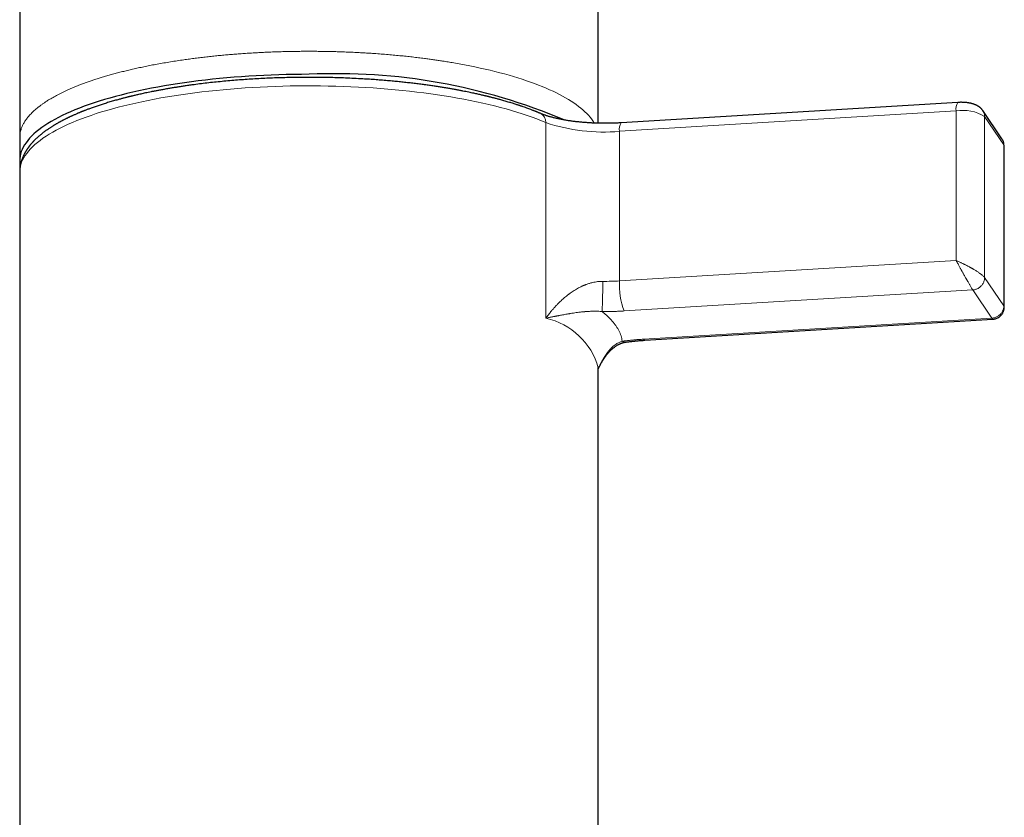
# Model space of a CAD drawing. Header units: millimetres. Extents: x 8 to 590, y 12 to 635.
# Tile 147 of 149: x 296 to 337, y 540 to 573. Entities that reach past the tile are written whole.
import ezdxf

# ---------------------------------------------------------------- set-up
doc = ezdxf.new("R2010")
doc.units = ezdxf.units.MM

msp = doc.modelspace()

# ---------------------------------------------------------------- linework, layer by layer
at = {"color": 252, "linetype": 'Continuous', "lineweight": 0}
for p, q in [((321.023, 568.081), (334.99, 568.927)), ((334.99, 568.927), (334.99, 562.723)), ((336.169, 568.694), (336.169, 562.013)), ((336.169, 568.694), (336.965, 567.524)), ((317.97, 560.331), (317.97, 568.444)), ((321.023, 568.081), (321.023, 561.877)), ((336.965, 560.843), (336.965, 567.524)), ((334.99, 562.723), (321.023, 561.877)), ((336.169, 562.013), (336.965, 560.843)), ((335.679, 561.506), (321.222, 560.63)), ((336.475, 560.336), (335.679, 561.506)), ((322.018, 559.46), (336.475, 560.336))]:
    msp.add_line(p, q, dxfattribs=at)
at = {"color": 7, "linetype": 'Continuous', "lineweight": 30}
for p, q in [((335.06, 569.28), (321.092, 568.434)), ((336.889, 567.776), (336.093, 568.945)), ((296.147, 567.819), (296.147, 566.865)), ((336.985, 560.794), (336.985, 567.465)), ((296.147, 566.863), (296.147, 566.389)), ((296.147, 566.387), (296.147, 535.368)), ((296.147, 566.387), (296.147, 566.386)), ((322.078, 559.417), (336.512, 560.291)), ((320.147, 535.368), (320.147, 558.275)), ((320.147, 558.273), (320.147, 558.275))]:
    msp.add_line(p, q, dxfattribs=at)
at = {"color": 252, "linetype": 'Continuous', "lineweight": 0, "flags": 128}
for points in [[(319.975, 568.423), (319.965, 568.441), (319.916, 568.518), (319.863, 568.594), (319.803, 568.67), (319.738, 568.746), (319.668, 568.821), (319.592, 568.896), (319.51, 568.97), (319.423, 569.044), (319.331, 569.117), (319.234, 569.189), (319.131, 569.261), (319.023, 569.332), (318.91, 569.403), (318.791, 569.472), (318.668, 569.541), (318.539, 569.609), (318.406, 569.677), (318.268, 569.743), (318.125, 569.808), (317.977, 569.873), (317.824, 569.936), (317.667, 569.999), (317.506, 570.06), (317.34, 570.121), (317.169, 570.18), (316.994, 570.238), (316.815, 570.295), (316.632, 570.351), (316.445, 570.406), (316.254, 570.459), (316.059, 570.511), (315.86, 570.562), (315.658, 570.612), (315.452, 570.66), (315.243, 570.707), (315.03, 570.752), (314.814, 570.796), (314.595, 570.839), (314.372, 570.88), (314.147, 570.92)], [(317.97, 568.444), (317.786, 568.52), (317.595, 568.595), (317.398, 568.668), (317.194, 568.74), (316.984, 568.81), (316.768, 568.878), (316.546, 568.945), (316.318, 569.01), (316.084, 569.073), (315.845, 569.134), (315.601, 569.193), (315.352, 569.251), (315.097, 569.306), (314.838, 569.36), (314.574, 569.411), (314.306, 569.46), (314.034, 569.508), (313.757, 569.553), (313.477, 569.596), (313.193, 569.636), (312.905, 569.675), (312.615, 569.711), (312.321, 569.745), (312.024, 569.776), (311.724, 569.805), (311.423, 569.832), (311.118, 569.857), (310.812, 569.879), (310.504, 569.898), (310.195, 569.916), (309.884, 569.93), (309.571, 569.943), (309.258, 569.953), (308.944, 569.96), (308.629, 569.965), (308.315, 569.968), (308, 569.968), (307.685, 569.965), (307.37, 569.961), (307.056, 569.953), (306.743, 569.943), (306.43, 569.931), (306.119, 569.917), (305.81, 569.899), (305.501, 569.88), (305.195, 569.858), (304.891, 569.834), (304.589, 569.807), (304.289, 569.778), (303.992, 569.747), (303.698, 569.713), (303.407, 569.677), (303.12, 569.639), (302.835, 569.598), (302.555, 569.555), (302.278, 569.511), (302.005, 569.464), (301.737, 569.414), (301.473, 569.363), (301.213, 569.31), (300.959, 569.255), (300.709, 569.197), (300.464, 569.138), (300.225, 569.077), (299.991, 569.014), (299.763, 568.949), (299.54, 568.883), (299.324, 568.814), (299.113, 568.744), (298.909, 568.673), (298.711, 568.6), (298.52, 568.525), (298.335, 568.449), (298.157, 568.371), (297.986, 568.292), (297.822, 568.212), (297.665, 568.131), (297.515, 568.048), (297.373, 567.964), (297.238, 567.879), (297.111, 567.793), (296.991, 567.706), (296.879, 567.618), (296.774, 567.53), (296.678, 567.44), (296.589, 567.35), (296.508, 567.259), (296.436, 567.168), (296.371, 567.076), (296.314, 566.983), (296.266, 566.891), (296.226, 566.797), (296.194, 566.704), (296.17, 566.61), (296.155, 566.516), (296.148, 566.422), (296.147, 566.387)]]:
    msp.add_lwpolyline(points, dxfattribs=at)
at = {"color": 7, "linetype": 'Continuous', "lineweight": 30, "flags": 128}
msp.add_lwpolyline([(308.147, 570.445), (307.833, 570.444), (307.519, 570.44), (307.206, 570.434), (306.893, 570.426), (306.581, 570.415), (306.27, 570.401), (305.96, 570.385), (305.652, 570.367), (305.346, 570.346), (305.041, 570.323), (304.739, 570.298), (304.439, 570.27), (304.141, 570.24), (303.847, 570.207), (303.555, 570.173), (303.266, 570.136), (302.981, 570.096), (302.699, 570.055), (302.421, 570.011), (302.147, 569.966), (301.877, 569.918), (301.611, 569.868), (301.35, 569.816), (301.094, 569.761), (300.842, 569.705), (300.595, 569.647), (300.354, 569.587), (300.117, 569.526), (299.887, 569.462), (299.662, 569.397), (299.443, 569.329), (299.229, 569.261), (299.022, 569.19), (298.821, 569.118), (298.627, 569.044), (298.439, 568.969), (298.258, 568.893), (298.083, 568.815), (297.915, 568.736), (297.755, 568.655), (297.601, 568.573), (297.455, 568.49), (297.316, 568.406), (297.184, 568.321), (297.06, 568.235), (296.944, 568.148), (296.835, 568.06), (296.734, 567.971), (296.641, 567.882), (296.556, 567.791), (296.479, 567.701), (296.409, 567.609), (296.348, 567.517), (296.295, 567.425), (296.25, 567.332), (296.213, 567.239), (296.184, 567.146), (296.163, 567.052), (296.151, 566.958), (296.147, 566.865), (296.151, 566.771), (296.163, 566.677), (296.168, 566.651)], dxfattribs=at)
at = {"color": 7, "linetype": 'Continuous', "lineweight": 30}
for centre, radius, start, end in [((309.293, 546.319), 24.153, 66.9988, 92.7191), ((336.52, 567.526), 0.446, 359.7728, 34.1009), ((336.881, 567.463), 0.104, 1.1466, 36.0751)]:
    msp.add_arc(centre, radius, start, end, dxfattribs=at)
at = {"color": 252, "linetype": 'Continuous', "lineweight": 0}
for centre, radius, start, end in [((335.447, 569.021), 0.466, 146.1944, 191.6), ((335.274, 567.264), 1.687, 57.956, 99.6799), ((335.724, 568.696), 0.446, 359.7728, 34.1131), ((317.582, 568.471), 0.389, 356.0697, 63.3443), ((320.36, 575.518), 7.467, 251.3371, 275.0955), ((321.461, 568.178), 0.448, 145.258, 192.538), ((320.427, 571.78), 9.921, 269.4453, 273.4433), ((324.053, 561.721), 3.034, 177.0573, 201.0744), ((317.333, 557.476), 2.925, 15.8402, 77.4108), ((322.087, 559.493), 0.0769, 205.1054, 263.1496)]:
    msp.add_arc(centre, radius, start, end, dxfattribs=at)
at = {"color": 7, "linetype": 'Continuous', "lineweight": 30}
for points, knots in [([(296.147, 623.319), (296.147, 623.319), (296.147, 623.32), (296.147, 623.312), (296.147, 623.294), (296.147, 623.266), (296.147, 623.229), (296.147, 623.184), (296.147, 623.133), (296.147, 623.073), (296.147, 623.005), (296.147, 622.929), (296.147, 622.844), (296.147, 622.75), (296.147, 622.647), (296.147, 622.536), (296.147, 622.416), (296.147, 622.286), (296.147, 622.148), (296.147, 622), (296.147, 621.838), (296.147, 621.66), (296.147, 621.465), (296.147, 621.259), (296.147, 621.042), (296.147, 620.82), (296.147, 620.595), (296.147, 620.367), (296.147, 620.13), (296.147, 619.883), (296.147, 619.628), (296.147, 619.365), (296.147, 619.094), (296.147, 618.814), (296.147, 618.522), (296.147, 618.218), (296.147, 617.902), (296.147, 617.577), (296.147, 617.241), (296.147, 616.894), (296.147, 616.538), (296.147, 616.172), (296.147, 615.795), (296.147, 615.408), (296.147, 615.01), (296.147, 614.602), (296.147, 614.184), (296.147, 613.755), (296.147, 613.328), (296.147, 612.904), (296.147, 612.484), (296.147, 612.055), (296.147, 611.617), (296.147, 611.17), (296.147, 610.719), (296.147, 610.264), (296.147, 609.805), (296.147, 609.338), (296.147, 608.863), (296.147, 608.382), (296.147, 607.897), (296.147, 607.406), (296.147, 606.908), (296.147, 606.398), (296.147, 605.878), (296.147, 605.345), (296.147, 604.805), (296.147, 604.257), (296.147, 603.7), (296.147, 603.136), (296.147, 602.564), (296.147, 601.985), (296.147, 601.399), (296.147, 600.804), (296.147, 600.202), (296.147, 599.596), (296.147, 598.986), (296.147, 598.373), (296.147, 597.752), (296.147, 597.12), (296.147, 596.476), (296.147, 595.821), (296.147, 595.159), (296.147, 594.489), (296.147, 593.813), (296.147, 593.129), (296.147, 592.454), (296.147, 591.789), (296.147, 591.134), (296.147, 590.472), (296.147, 589.806), (296.147, 589.133), (296.147, 588.468), (296.147, 587.811), (296.147, 587.162), (296.147, 586.508), (296.147, 585.849), (296.147, 585.186), (296.147, 584.518), (296.147, 583.846), (296.147, 583.169), (296.147, 582.489), (296.147, 581.808), (296.147, 581.126), (296.147, 580.447), (296.147, 579.767), (296.147, 578.696), (296.147, 577.231), (296.147, 575.369), (296.147, 573.496), (296.147, 571.613), (296.147, 569.72), (296.147, 568.454), (296.147, 567.819)], [0, 0, 0, 0, 0.003328, 0.0118, 0.020306, 0.028847, 0.037424, 0.045155, 0.052914, 0.060701, 0.068516, 0.07636, 0.084231, 0.092131, 0.100059, 0.108015, 0.115999, 0.124011, 0.132052, 0.140121, 0.148218, 0.157157, 0.16613, 0.175137, 0.184178, 0.193254, 0.201515, 0.209805, 0.218123, 0.226469, 0.234843, 0.243095, 0.251374, 0.25968, 0.268013, 0.276543, 0.285102, 0.293689, 0.302305, 0.310948, 0.31962, 0.328319, 0.337047, 0.345803, 0.354587, 0.363399, 0.37224, 0.381109, 0.390005, 0.398185, 0.406389, 0.414617, 0.422868, 0.431142, 0.439441, 0.447529, 0.455639, 0.463772, 0.471927, 0.480104, 0.488157, 0.496232, 0.504328, 0.512446, 0.520752, 0.52908, 0.53743, 0.545803, 0.554199, 0.562616, 0.571057, 0.579501, 0.587967, 0.596456, 0.604968, 0.613501, 0.621905, 0.630329, 0.638776, 0.647243, 0.655906, 0.664591, 0.673299, 0.682029, 0.690782, 0.699557, 0.708355, 0.716568, 0.724802, 0.733054, 0.741326, 0.749618, 0.757928, 0.765782, 0.773653, 0.781542, 0.789447, 0.79737, 0.80531, 0.813267, 0.821242, 0.829234, 0.837243, 0.845126, 0.853026, 0.860943, 0.868876, 0.890425, 0.912095, 0.933888, 0.955803, 0.97784, 1, 1, 1, 1]), ([(320.147, 568.417), (320.147, 568.761), (320.147, 569.645), (320.147, 571.067), (320.147, 572.681), (320.147, 574.287), (320.147, 575.616), (320.147, 576.669), (320.147, 577.45), (320.147, 578.228), (320.147, 579.005), (320.147, 579.779), (320.147, 580.552), (320.147, 581.324), (320.147, 582.065), (320.147, 582.775), (320.147, 583.454), (320.147, 584.129), (320.147, 584.799), (320.147, 585.461), (320.147, 586.114), (320.147, 586.759), (320.147, 587.4), (320.147, 588.076), (320.147, 588.787), (320.147, 589.531), (320.147, 590.268), (320.147, 590.999), (320.147, 591.722), (320.147, 592.432), (320.147, 593.127), (320.147, 593.81), (320.147, 594.485), (320.147, 595.153), (320.147, 595.81), (320.147, 596.456), (320.147, 597.091), (320.147, 597.72), (320.147, 598.345), (320.147, 598.967), (320.147, 599.586), (320.147, 600.197), (320.147, 600.8), (320.147, 601.396), (320.147, 601.984), (320.147, 602.563), (320.147, 603.135), (320.147, 603.698), (320.147, 604.253), (320.147, 604.8), (320.147, 605.336), (320.147, 605.861), (320.147, 606.375), (320.147, 606.882), (320.147, 607.384), (320.147, 607.881), (320.147, 608.374), (320.147, 608.859), (320.147, 609.335), (320.147, 609.803), (320.147, 610.263), (320.147, 610.733), (320.147, 611.21), (320.147, 611.695), (320.147, 612.17), (320.147, 612.634), (320.147, 613.085), (320.147, 613.523), (320.147, 613.949), (320.147, 614.365), (320.147, 614.773), (320.147, 615.174), (320.147, 615.567), (320.147, 615.95), (320.147, 616.323), (320.147, 616.685), (320.147, 617.037), (320.147, 617.379), (320.147, 617.711), (320.147, 618.033), (320.147, 618.345), (320.147, 618.646), (320.147, 618.938), (320.147, 619.22), (320.147, 619.501), (320.147, 619.78), (320.147, 620.055), (320.147, 620.32), (320.147, 620.572), (320.147, 620.805), (320.147, 621.021), (320.147, 621.219), (320.147, 621.409), (320.147, 621.589), (320.147, 621.758), (320.147, 621.918), (320.147, 622.068), (320.147, 622.208), (320.147, 622.341), (320.147, 622.466), (320.147, 622.583), (320.147, 622.69), (320.147, 622.789), (320.147, 622.879), (320.147, 622.961), (320.147, 623.038), (320.147, 623.109), (320.147, 623.172), (320.147, 623.224), (320.147, 623.265), (320.147, 623.294), (320.147, 623.312), (320.147, 623.32), (320.147, 623.319), (320.147, 623.319)], [0, 0, 0, 0, 0.012083, 0.031086, 0.049998, 0.068821, 0.087554, 0.09672, 0.105865, 0.114988, 0.124089, 0.133168, 0.142226, 0.151261, 0.160276, 0.168334, 0.176374, 0.184397, 0.192403, 0.200392, 0.20822, 0.216032, 0.223828, 0.231606, 0.240845, 0.250059, 0.25925, 0.268417, 0.27756, 0.286679, 0.295519, 0.304337, 0.313132, 0.321904, 0.330654, 0.339226, 0.347776, 0.356304, 0.364811, 0.373468, 0.382104, 0.390716, 0.399306, 0.407874, 0.416418, 0.42494, 0.433421, 0.441879, 0.450315, 0.458729, 0.467119, 0.475339, 0.483536, 0.491712, 0.499866, 0.508164, 0.51644, 0.524693, 0.532923, 0.541131, 0.549316, 0.557479, 0.566574, 0.575641, 0.58468, 0.59369, 0.602672, 0.611467, 0.620234, 0.628974, 0.637687, 0.646549, 0.655383, 0.664189, 0.672966, 0.681715, 0.690436, 0.699128, 0.707792, 0.716428, 0.725036, 0.733615, 0.742165, 0.750688, 0.759182, 0.768492, 0.777769, 0.787011, 0.796218, 0.805391, 0.813683, 0.821946, 0.830181, 0.838388, 0.846566, 0.854571, 0.862549, 0.8705, 0.878423, 0.88648, 0.894509, 0.902509, 0.910481, 0.918424, 0.926339, 0.934226, 0.943392, 0.952519, 0.961607, 0.970657, 0.979668, 0.988641, 0.997065, 1, 1, 1, 1]), ([(317.757, 568.818), (317.742, 568.825), (317.713, 568.837), (317.673, 568.853), (317.638, 568.868), (317.608, 568.88), (317.584, 568.89), (317.565, 568.898), (317.551, 568.903), (317.54, 568.908), (317.531, 568.911), (317.521, 568.915), (317.502, 568.923), (317.472, 568.935), (317.429, 568.951), (317.373, 568.973), (317.303, 568.999), (317.219, 569.03), (317.128, 569.063), (317.049, 569.091), (316.988, 569.112), (316.949, 569.125), (316.917, 569.136), (316.889, 569.145), (316.857, 569.156), (316.818, 569.169), (316.763, 569.187), (316.697, 569.208), (316.621, 569.232), (316.54, 569.257), (316.455, 569.283), (316.369, 569.309), (316.279, 569.335), (316.188, 569.361), (316.107, 569.383), (316.037, 569.403), (315.976, 569.419), (315.915, 569.436), (315.854, 569.452), (315.793, 569.467), (315.737, 569.482), (315.689, 569.494), (315.651, 569.504), (315.619, 569.511), (315.593, 569.518), (315.574, 569.523), (315.56, 569.526), (315.548, 569.529), (315.537, 569.532), (315.526, 569.534), (315.515, 569.537), (315.496, 569.542), (315.467, 569.549), (315.423, 569.559), (315.368, 569.572), (315.302, 569.587), (315.229, 569.604), (315.151, 569.622), (315.067, 569.64), (314.976, 569.66), (314.876, 569.681), (314.768, 569.704), (314.652, 569.727), (314.528, 569.752), (314.394, 569.777), (314.252, 569.804), (314.101, 569.831), (313.941, 569.859), (313.774, 569.887), (313.602, 569.915), (313.425, 569.942), (313.238, 569.97), (313.043, 569.997), (312.838, 570.025), (312.622, 570.052), (312.398, 570.079), (312.169, 570.105), (311.939, 570.13), (311.707, 570.153), (311.461, 570.175), (311.201, 570.197), (310.927, 570.219), (310.652, 570.238), (310.35, 570.256), (310.02, 570.274), (309.663, 570.29), (309.307, 570.302), (308.953, 570.311), (308.6, 570.316), (308.248, 570.319), (307.901, 570.318), (307.559, 570.315), (307.222, 570.308), (306.887, 570.299), (306.556, 570.287), (306.228, 570.272), (305.904, 570.254), (305.584, 570.234), (305.263, 570.211), (304.941, 570.185), (304.619, 570.156), (304.302, 570.124), (303.99, 570.091), (303.684, 570.054), (303.42, 570.02), (303.196, 569.99), (303.015, 569.964), (302.84, 569.938), (302.672, 569.912), (302.512, 569.886), (302.351, 569.859), (302.189, 569.83), (302.027, 569.801), (301.875, 569.773), (301.734, 569.746), (301.603, 569.72), (301.483, 569.695), (301.37, 569.671), (301.266, 569.649), (301.17, 569.628), (301.081, 569.608), (301.001, 569.589), (300.927, 569.572), (300.865, 569.558), (300.814, 569.545), (300.774, 569.536), (300.744, 569.528), (300.723, 569.523), (300.71, 569.52), (300.694, 569.516), (300.674, 569.511), (300.643, 569.504), (300.602, 569.493), (300.553, 569.481), (300.5, 569.467), (300.443, 569.452), (300.384, 569.437), (300.322, 569.42), (300.251, 569.401), (300.169, 569.379), (300.078, 569.353), (299.984, 569.326), (299.889, 569.298), (299.794, 569.27), (299.7, 569.241), (299.581, 569.203), (299.438, 569.157), (299.272, 569.1), (299.141, 569.054), (299.043, 569.018), (298.977, 568.994), (298.916, 568.971), (298.865, 568.951), (298.824, 568.935), (298.792, 568.923), (298.764, 568.911), (298.74, 568.902), (298.72, 568.894), (298.706, 568.888), (298.697, 568.885), (298.689, 568.881), (298.676, 568.876), (298.658, 568.869), (298.635, 568.859), (298.608, 568.848), (298.578, 568.836), (298.548, 568.823), (298.507, 568.806), (298.458, 568.784), (298.401, 568.759), (298.351, 568.737), (298.306, 568.716), (298.266, 568.698), (298.232, 568.682), (298.201, 568.667), (298.175, 568.655), (298.151, 568.643), (298.125, 568.631), (298.093, 568.615), (298.056, 568.597), (298.018, 568.578), (297.98, 568.558), (297.943, 568.539), (297.904, 568.519), (297.864, 568.498), (297.825, 568.477), (297.79, 568.458), (297.757, 568.439), (297.722, 568.42), (297.684, 568.398), (297.645, 568.375), (297.608, 568.353), (297.572, 568.332), (297.537, 568.31), (297.498, 568.286), (297.456, 568.259), (297.412, 568.231), (297.369, 568.203), (297.328, 568.175), (297.29, 568.149), (297.252, 568.122), (297.215, 568.095), (297.179, 568.069), (297.144, 568.043), (297.111, 568.017), (297.079, 567.992), (297.047, 567.967), (297.014, 567.94), (296.979, 567.911), (296.942, 567.879), (296.905, 567.846), (296.869, 567.814), (296.836, 567.783), (296.806, 567.754), (296.778, 567.727), (296.752, 567.701), (296.73, 567.678), (296.712, 567.659), (296.696, 567.641), (296.679, 567.623), (296.66, 567.602), (296.641, 567.581), (296.623, 567.56), (296.605, 567.539), (296.587, 567.516), (296.568, 567.493), (296.551, 567.471), (296.537, 567.453), (296.525, 567.438), (296.514, 567.422), (296.502, 567.406), (296.49, 567.39), (296.48, 567.375), (296.471, 567.363), (296.463, 567.35), (296.453, 567.335), (296.442, 567.32), (296.432, 567.304), (296.423, 567.289), (296.415, 567.276), (296.407, 567.264), (296.399, 567.25), (296.389, 567.235), (296.38, 567.218), (296.371, 567.202), (296.363, 567.188), (296.356, 567.176), (296.345, 567.156), (296.331, 567.128), (296.316, 567.097), (296.301, 567.065), (296.286, 567.033), (296.271, 566.998), (296.257, 566.963), (296.245, 566.932), (296.235, 566.903), (296.227, 566.878), (296.219, 566.855), (296.212, 566.832), (296.207, 566.812), (296.202, 566.795), (296.198, 566.781), (296.194, 566.766), (296.19, 566.749), (296.185, 566.729), (296.181, 566.71), (296.178, 566.693), (296.175, 566.681), (296.174, 566.671), (296.172, 566.662), (296.17, 566.651), (296.168, 566.638), (296.165, 566.62), (296.162, 566.599), (296.159, 566.577), (296.156, 566.557), (296.154, 566.537), (296.153, 566.52), (296.152, 566.507), (296.151, 566.498), (296.15, 566.49), (296.15, 566.48), (296.149, 566.468), (296.148, 566.452), (296.148, 566.434), (296.147, 566.412), (296.147, 566.396), (296.147, 566.387)], [0, 0, 0, 0, 0.002555, 0.004812, 0.006769, 0.008427, 0.009786, 0.010847, 0.011573, 0.012073, 0.012577, 0.01312, 0.013703, 0.015676, 0.018001, 0.020681, 0.024699, 0.02908, 0.033822, 0.038926, 0.041137, 0.043062, 0.0447, 0.046051, 0.047155, 0.049421, 0.051935, 0.055264, 0.05897, 0.063052, 0.0669, 0.071018, 0.0752, 0.079375, 0.083541, 0.086265, 0.088985, 0.091701, 0.094415, 0.097124, 0.099772, 0.101746, 0.103427, 0.104815, 0.105911, 0.106757, 0.107296, 0.107774, 0.108251, 0.108729, 0.109206, 0.109686, 0.11117, 0.112923, 0.115364, 0.118187, 0.121394, 0.12458, 0.128072, 0.13187, 0.135973, 0.140381, 0.145094, 0.150113, 0.155436, 0.161065, 0.166999, 0.173238, 0.179782, 0.186231, 0.192951, 0.199943, 0.207205, 0.214739, 0.222662, 0.230858, 0.239127, 0.247363, 0.255567, 0.263739, 0.273328, 0.282872, 0.292371, 0.301825, 0.314037, 0.326172, 0.338233, 0.350218, 0.362128, 0.373962, 0.385722, 0.397174, 0.408554, 0.419862, 0.431098, 0.442262, 0.453355, 0.464376, 0.475326, 0.48672, 0.498037, 0.509275, 0.520434, 0.531516, 0.542519, 0.549478, 0.556276, 0.562848, 0.569195, 0.575317, 0.581212, 0.587871, 0.594216, 0.600248, 0.605966, 0.611149, 0.616044, 0.620652, 0.624971, 0.629003, 0.632682, 0.636084, 0.639208, 0.642053, 0.643997, 0.645747, 0.647252, 0.647876, 0.648447, 0.649027, 0.649891, 0.651069, 0.653019, 0.655217, 0.657558, 0.660042, 0.66267, 0.665441, 0.668355, 0.672272, 0.676421, 0.680796, 0.685247, 0.68971, 0.694184, 0.69867, 0.706923, 0.715216, 0.723548, 0.727058, 0.730576, 0.733888, 0.736804, 0.738818, 0.740588, 0.742113, 0.743394, 0.744539, 0.745376, 0.745693, 0.746054, 0.746783, 0.747757, 0.749036, 0.75062, 0.752374, 0.754074, 0.755713, 0.759321, 0.762602, 0.765556, 0.768184, 0.770538, 0.772643, 0.774501, 0.776111, 0.777359, 0.778964, 0.780939, 0.783284, 0.785783, 0.788216, 0.790584, 0.792886, 0.795832, 0.798438, 0.800655, 0.8027, 0.805094, 0.807862, 0.810616, 0.813225, 0.815687, 0.818164, 0.820902, 0.824093, 0.827464, 0.830728, 0.833871, 0.836894, 0.839761, 0.842882, 0.845771, 0.848662, 0.851549, 0.854129, 0.85686, 0.859758, 0.862887, 0.866301, 0.869918, 0.873258, 0.876449, 0.879362, 0.882225, 0.884883, 0.887326, 0.889092, 0.890752, 0.892576, 0.89463, 0.896817, 0.898851, 0.900803, 0.902987, 0.905401, 0.90753, 0.909253, 0.910507, 0.911984, 0.913656, 0.915195, 0.916512, 0.91762, 0.918754, 0.920086, 0.921618, 0.923155, 0.924495, 0.925636, 0.926673, 0.92789, 0.929306, 0.930889, 0.932322, 0.933563, 0.934614, 0.935699, 0.938851, 0.941881, 0.943888, 0.947148, 0.950247, 0.953009, 0.955867, 0.958313, 0.960195, 0.962097, 0.964084, 0.965949, 0.967104, 0.968275, 0.969461, 0.970807, 0.972421, 0.974303, 0.975524, 0.976495, 0.977219, 0.977942, 0.978824, 0.979864, 0.981061, 0.983139, 0.984905, 0.986415, 0.988036, 0.989774, 0.990487, 0.991159, 0.991789, 0.992502, 0.993487, 0.99472, 0.996216, 0.997976, 1, 1, 1, 1]), ([(336.093, 568.945), (336.085, 568.956), (336.072, 568.975), (336.051, 569), (336.033, 569.019), (336.017, 569.036), (336, 569.052), (335.984, 569.066), (335.97, 569.077), (335.954, 569.09), (335.935, 569.103), (335.915, 569.117), (335.891, 569.132), (335.865, 569.147), (335.835, 569.162), (335.801, 569.178), (335.767, 569.192), (335.731, 569.205), (335.701, 569.214), (335.674, 569.223), (335.639, 569.232), (335.597, 569.242), (335.554, 569.251), (335.508, 569.259), (335.458, 569.267), (335.403, 569.273), (335.344, 569.278), (335.278, 569.282), (335.208, 569.284), (335.134, 569.283), (335.085, 569.281), (335.06, 569.28)], [0, 0, 0, 0, 0.034226, 0.062787, 0.085819, 0.103445, 0.124133, 0.142106, 0.158849, 0.177442, 0.198734, 0.221944, 0.245957, 0.27556, 0.306414, 0.341006, 0.378886, 0.412212, 0.439495, 0.463346, 0.50133, 0.541809, 0.578944, 0.619029, 0.667069, 0.713312, 0.763958, 0.81807, 0.875539, 0.936234, 1, 1, 1, 1]), ([(320.426, 568.414), (320.394, 568.414), (320.348, 568.414), (320.281, 568.415), (320.225, 568.415), (320.157, 568.417), (320.086, 568.419), (320.012, 568.421), (319.936, 568.424), (319.858, 568.428), (319.779, 568.432), (319.699, 568.437), (319.619, 568.443), (319.538, 568.449), (319.458, 568.456), (319.378, 568.464), (319.298, 568.472), (319.219, 568.481), (319.141, 568.49), (319.063, 568.5), (318.986, 568.511), (318.91, 568.522), (318.836, 568.534), (318.762, 568.546), (318.69, 568.559), (318.619, 568.572), (318.549, 568.586), (318.481, 568.6), (318.415, 568.615), (318.35, 568.63), (318.287, 568.646), (318.226, 568.662), (318.167, 568.678), (318.109, 568.694), (318.054, 568.711), (318.001, 568.728), (317.95, 568.745), (317.901, 568.762), (317.854, 568.779), (317.81, 568.797), (317.777, 568.81), (317.76, 568.817), (317.757, 568.818)], [0, 0, 0, 0, 0.030492, 0.042679, 0.062931, 0.083934, 0.106445, 0.129923, 0.15415, 0.178949, 0.204195, 0.229794, 0.255674, 0.281781, 0.308068, 0.334501, 0.36105, 0.38769, 0.414399, 0.44116, 0.467955, 0.494771, 0.521594, 0.548412, 0.575212, 0.601985, 0.628721, 0.655407, 0.682036, 0.708596, 0.735079, 0.761473, 0.78777, 0.813958, 0.840028, 0.865968, 0.891769, 0.917419, 0.942907, 0.968222, 0.993353, 1, 1, 1, 1]), ([(321.092, 568.434), (321.075, 568.433), (321.03, 568.43), (320.956, 568.426), (320.871, 568.422), (320.788, 568.419), (320.707, 568.417), (320.635, 568.416), (320.572, 568.415), (320.504, 568.414), (320.456, 568.414), (320.426, 568.414)], [0, 0, 0, 0, 0.078518, 0.207305, 0.335146, 0.461247, 0.583707, 0.696448, 0.785281, 0.866583, 1, 1, 1, 1]), ([(336.512, 560.291), (336.529, 560.292), (336.561, 560.295), (336.606, 560.305), (336.654, 560.319), (336.701, 560.339), (336.747, 560.364), (336.784, 560.39), (336.814, 560.414), (336.839, 560.439), (336.866, 560.467), (336.893, 560.502), (336.92, 560.544), (336.942, 560.587), (336.96, 560.633), (336.973, 560.681), (336.983, 560.735), (336.985, 560.773), (336.985, 560.793)], [0, 0, 0, 0, 0.0650603, 0.1263354, 0.1836672, 0.2619586, 0.3307208, 0.389677, 0.4386385, 0.4832306, 0.5290189, 0.5919261, 0.656971, 0.7254201, 0.7837684, 0.848949, 0.9210125, 1, 1, 1, 1]), ([(320.147, 558.231), (320.152, 558.241), (320.162, 558.264), (320.177, 558.297), (320.194, 558.33), (320.209, 558.361), (320.226, 558.393), (320.243, 558.426), (320.262, 558.461), (320.281, 558.495), (320.3, 558.528), (320.32, 558.561), (320.34, 558.593), (320.357, 558.62), (320.371, 558.641), (320.382, 558.658), (320.391, 558.671), (320.4, 558.685), (320.412, 558.702), (320.426, 558.722), (320.453, 558.759), (320.491, 558.809), (320.536, 558.865), (320.577, 558.912), (320.616, 558.954), (320.658, 558.997), (320.705, 559.042), (320.756, 559.087), (320.811, 559.131), (320.864, 559.169), (320.912, 559.2), (320.953, 559.225), (320.99, 559.245), (321.018, 559.258), (321.039, 559.268), (321.058, 559.277), (321.081, 559.286), (321.109, 559.297), (321.143, 559.309), (321.182, 559.32), (321.226, 559.331), (321.257, 559.336), (321.274, 559.338)], [0, 0, 0, 0, 0.01856, 0.043445, 0.065298, 0.083909, 0.103571, 0.12656, 0.148952, 0.17194, 0.194713, 0.217135, 0.239209, 0.259134, 0.273191, 0.284472, 0.293023, 0.302184, 0.314128, 0.328843, 0.346267, 0.395195, 0.441412, 0.473992, 0.508259, 0.545201, 0.58476, 0.626859, 0.671395, 0.714876, 0.74873, 0.778747, 0.805015, 0.827623, 0.837881, 0.850838, 0.867359, 0.887372, 0.910784, 0.937472, 0.967277, 1, 1, 1, 1]), ([(321.274, 559.338), (321.282, 559.339), (321.315, 559.344), (321.376, 559.352), (321.458, 559.362), (321.541, 559.371), (321.625, 559.38), (321.709, 559.388), (321.795, 559.396), (321.881, 559.403), (321.968, 559.41), (322.034, 559.414), (322.071, 559.416), (322.078, 559.417)], [0, 0, 0, 0, 0.028135, 0.132633, 0.237332, 0.342205, 0.447223, 0.552354, 0.657563, 0.762809, 0.868038, 0.973183, 1, 1, 1, 1])]:
    msp.add_open_spline(points, degree=3, knots=knots, dxfattribs=at)
at = {"color": 252, "linetype": 'Continuous', "lineweight": 0}
for points, knots in [([(314.147, 570.92), (314.071, 570.933), (313.92, 570.959), (313.705, 570.993), (313.503, 571.023), (313.316, 571.051), (313.126, 571.077), (312.917, 571.105), (312.685, 571.134), (312.432, 571.164), (312.177, 571.192), (311.912, 571.219), (311.638, 571.245), (311.355, 571.27), (311.069, 571.292), (310.795, 571.312), (310.534, 571.328), (310.289, 571.342), (310.045, 571.355), (309.804, 571.366), (309.561, 571.375), (309.324, 571.383), (309.093, 571.389), (308.867, 571.393), (308.641, 571.397), (308.403, 571.399), (308.153, 571.4), (307.892, 571.399), (307.63, 571.397), (307.354, 571.392), (307.063, 571.385), (306.775, 571.377), (306.505, 571.366), (306.256, 571.355), (306.008, 571.343), (305.762, 571.329), (305.518, 571.313), (305.275, 571.296), (305.034, 571.277), (304.796, 571.258), (304.559, 571.236), (304.321, 571.213), (304.082, 571.188), (303.842, 571.162), (303.604, 571.133), (303.366, 571.104), (303.128, 571.072), (302.874, 571.036), (302.608, 570.996), (302.329, 570.951), (302.055, 570.904), (301.791, 570.857), (301.54, 570.808), (301.299, 570.76), (301.062, 570.709), (300.835, 570.659), (300.616, 570.607), (300.407, 570.556), (300.202, 570.503), (300.001, 570.449), (299.806, 570.394), (299.619, 570.339), (299.44, 570.283), (299.27, 570.229), (299.105, 570.174), (298.947, 570.118), (298.791, 570.062), (298.644, 570.006), (298.504, 569.951), (298.371, 569.896), (298.241, 569.841), (298.118, 569.786), (298.001, 569.731), (297.89, 569.678), (297.782, 569.624), (297.678, 569.57), (297.579, 569.516), (297.484, 569.462), (297.392, 569.408), (297.296, 569.348), (297.197, 569.284), (297.097, 569.216), (297.003, 569.148), (296.915, 569.08), (296.831, 569.011), (296.754, 568.944), (296.683, 568.878), (296.618, 568.813), (296.557, 568.748), (296.502, 568.684), (296.452, 568.622), (296.406, 568.56), (296.364, 568.498), (296.326, 568.437), (296.293, 568.376), (296.263, 568.316), (296.236, 568.256), (296.211, 568.191), (296.189, 568.12), (296.17, 568.046), (296.157, 567.972), (296.15, 567.899), (296.146, 567.848), (296.147, 567.822), (296.147, 567.819)], [0, 0, 0, 0, 0.010397, 0.020799, 0.029099, 0.037399, 0.045709, 0.054018, 0.064833, 0.075647, 0.086484, 0.097321, 0.109058, 0.120795, 0.132561, 0.144327, 0.154379, 0.164436, 0.174153, 0.183869, 0.193602, 0.203335, 0.212334, 0.221334, 0.230346, 0.239358, 0.249754, 0.260151, 0.270567, 0.280983, 0.293192, 0.305409, 0.315515, 0.325625, 0.335568, 0.345512, 0.355473, 0.365434, 0.375275, 0.385117, 0.394975, 0.404833, 0.415007, 0.42518, 0.435372, 0.445564, 0.456025, 0.466491, 0.479055, 0.49162, 0.50422, 0.516819, 0.528375, 0.539931, 0.551515, 0.563098, 0.573882, 0.584666, 0.595472, 0.606278, 0.616922, 0.627572, 0.637624, 0.647681, 0.657397, 0.667114, 0.676847, 0.686579, 0.695579, 0.704578, 0.71359, 0.722602, 0.730999, 0.739395, 0.747802, 0.756209, 0.764315, 0.772422, 0.780538, 0.788654, 0.798707, 0.808763, 0.81848, 0.828196, 0.837929, 0.847662, 0.856661, 0.865661, 0.874673, 0.883685, 0.892081, 0.900478, 0.908884, 0.917291, 0.925398, 0.933504, 0.941621, 0.949737, 0.959789, 0.969846, 0.979562, 0.989279, 0.999012, 1, 1, 1, 1]), ([(335.679, 561.506), (335.673, 561.516), (335.659, 561.537), (335.632, 561.579), (335.601, 561.629), (335.569, 561.682), (335.539, 561.733), (335.511, 561.781), (335.486, 561.824), (335.465, 561.86), (335.449, 561.888), (335.433, 561.917), (335.416, 561.946), (335.399, 561.976), (335.377, 562.016), (335.348, 562.066), (335.314, 562.129), (335.281, 562.187), (335.251, 562.24), (335.232, 562.276), (335.219, 562.3), (335.212, 562.313), (335.205, 562.326), (335.197, 562.339), (335.19, 562.352), (335.177, 562.375), (335.158, 562.411), (335.13, 562.462), (335.099, 562.519), (335.065, 562.582), (335.028, 562.651), (335.004, 562.698), (334.99, 562.723)], [0, 0, 0, 0, 0.057919, 0.116879, 0.177018, 0.238467, 0.280232, 0.322669, 0.36581, 0.387657, 0.409693, 0.431919, 0.45434, 0.476959, 0.49978, 0.541939, 0.586179, 0.632515, 0.664254, 0.696914, 0.705622, 0.714393, 0.723227, 0.732125, 0.741086, 0.750112, 0.780084, 0.814725, 0.854037, 0.89802, 0.946674, 1, 1, 1, 1]), ([(334.99, 562.723), (335.012, 562.714), (335.055, 562.695), (335.117, 562.668), (335.175, 562.641), (335.226, 562.617), (335.27, 562.596), (335.3, 562.581), (335.319, 562.572), (335.328, 562.567), (335.337, 562.563), (335.346, 562.558), (335.354, 562.554), (335.385, 562.539), (335.437, 562.512), (335.509, 562.474), (335.563, 562.445), (335.602, 562.423), (335.627, 562.409), (335.651, 562.395), (335.674, 562.382), (335.696, 562.369), (335.731, 562.348), (335.778, 562.32), (335.833, 562.285), (335.885, 562.252), (335.934, 562.219), (335.978, 562.188), (336.024, 562.153), (336.071, 562.116), (336.114, 562.077), (336.147, 562.042), (336.162, 562.023), (336.169, 562.013)], [0, 0, 0, 0, 0.0451549, 0.0870057, 0.1255522, 0.1607948, 0.1890759, 0.2147987, 0.2211132, 0.2272522, 0.2332157, 0.2390039, 0.2446166, 0.2500538, 0.3012431, 0.3503463, 0.3973735, 0.4152859, 0.4328804, 0.4501578, 0.4671189, 0.4837648, 0.5000963, 0.5455537, 0.5902162, 0.634112, 0.6772705, 0.7197228, 0.7615018, 0.8229659, 0.8831152, 0.9420803, 1, 1, 1, 1]), ([(320.331, 561.859), (320.296, 561.859), (320.225, 561.858), (320.118, 561.849), (320.01, 561.833), (319.896, 561.809), (319.777, 561.777), (319.688, 561.747), (319.631, 561.726), (319.607, 561.717), (319.582, 561.707), (319.558, 561.697), (319.533, 561.686), (319.509, 561.676), (319.484, 561.665), (319.438, 561.643), (319.37, 561.61), (319.281, 561.562), (319.192, 561.51), (319.106, 561.456), (319.023, 561.401), (318.966, 561.359), (318.928, 561.331), (318.91, 561.318), (318.893, 561.305), (318.875, 561.291), (318.857, 561.277), (318.84, 561.263), (318.803, 561.234), (318.747, 561.188), (318.673, 561.123), (318.598, 561.055), (318.537, 560.996), (318.489, 560.949), (318.455, 560.914), (318.421, 560.878), (318.386, 560.842), (318.356, 560.809), (318.329, 560.78), (318.301, 560.748), (318.266, 560.708), (318.223, 560.657), (318.176, 560.601), (318.128, 560.54), (318.076, 560.475), (318.023, 560.404), (317.988, 560.356), (317.97, 560.331)], [0, 0, 0, 0, 0.0300042, 0.0606525, 0.0921156, 0.1245516, 0.1622103, 0.2014522, 0.2093622, 0.2173408, 0.2253888, 0.2335075, 0.2416979, 0.2499609, 0.2582976, 0.266709, 0.2976692, 0.3298982, 0.363433, 0.3983063, 0.4301257, 0.4630219, 0.4705568, 0.4781469, 0.4857925, 0.4934937, 0.5012506, 0.5090634, 0.5169323, 0.5502468, 0.5853141, 0.6221429, 0.6607406, 0.6786477, 0.6969133, 0.7155379, 0.7345218, 0.7538656, 0.7676931, 0.7798041, 0.8034588, 0.8297136, 0.858569, 0.8900252, 0.9240823, 0.9607405, 1, 1, 1, 1]), ([(336.965, 560.843), (336.971, 560.834), (336.981, 560.816), (336.987, 560.8), (336.985, 560.794), (336.985, 560.794)], [0, 0, 0, 0, 0.480005, 0.968687, 1, 1, 1, 1]), ([(317.97, 560.331), (317.996, 560.336), (318.046, 560.347), (318.12, 560.362), (318.188, 560.376), (318.253, 560.389), (318.304, 560.399), (318.345, 560.407), (318.374, 560.413), (318.402, 560.418), (318.429, 560.423), (318.458, 560.429), (318.492, 560.436), (318.548, 560.446), (318.622, 560.46), (318.711, 560.477), (318.789, 560.491), (318.855, 560.503), (318.897, 560.51), (318.924, 560.514), (318.938, 560.517), (318.952, 560.519), (318.966, 560.521), (318.979, 560.523), (319.027, 560.531), (319.109, 560.544), (319.224, 560.561), (319.325, 560.574), (319.411, 560.585), (319.466, 560.591), (319.502, 560.594), (319.521, 560.596), (319.539, 560.598), (319.557, 560.6), (319.575, 560.601), (319.618, 560.605), (319.684, 560.61), (319.776, 560.616), (319.867, 560.62), (319.956, 560.622), (320.044, 560.622), (320.13, 560.619), (320.215, 560.615), (320.272, 560.609), (320.299, 560.607)], [0, 0, 0, 0, 0.041562, 0.080364, 0.116408, 0.149697, 0.180232, 0.196162, 0.211223, 0.225415, 0.238738, 0.25119, 0.26908, 0.28916, 0.334531, 0.377825, 0.419045, 0.445113, 0.470276, 0.476717, 0.483096, 0.489412, 0.495667, 0.501859, 0.507989, 0.560558, 0.610502, 0.657827, 0.687632, 0.716301, 0.723623, 0.730867, 0.738033, 0.745122, 0.752133, 0.759068, 0.794002, 0.827501, 0.859586, 0.890286, 0.919633, 0.947667, 0.974436, 1, 1, 1, 1]), ([(321.222, 560.63), (321.161, 560.627), (321.039, 560.62), (320.855, 560.613), (320.671, 560.608), (320.485, 560.606), (320.361, 560.606), (320.299, 560.607)], [0, 0, 0, 0, 0.200432, 0.400216, 0.599784, 0.799568, 1, 1, 1, 1]), ([(320.299, 560.607), (320.339, 560.575), (320.417, 560.512), (320.525, 560.416), (320.624, 560.32), (320.715, 560.222), (320.798, 560.124), (320.871, 560.026), (320.939, 559.923), (320.999, 559.817), (321.05, 559.707), (321.09, 559.596), (321.121, 559.486), (321.132, 559.412), (321.138, 559.374)], [0, 0, 0, 0, 0.080084, 0.160059, 0.239979, 0.319899, 0.399874, 0.479957, 0.560076, 0.648068, 0.735984, 0.823896, 0.911877, 1, 1, 1, 1]), ([(336.512, 560.292), (336.511, 560.291), (336.511, 560.29), (336.505, 560.296), (336.493, 560.31), (336.481, 560.328), (336.475, 560.336)], [0, 0, 0, 0, 0.044876, 0.369356, 0.687481, 1, 1, 1, 1]), ([(321.138, 559.374), (321.116, 559.368), (321.072, 559.355), (321.008, 559.328), (320.945, 559.296), (320.877, 559.254), (320.805, 559.202), (320.731, 559.138), (320.677, 559.084), (320.641, 559.045), (320.622, 559.024), (320.604, 559.003), (320.586, 558.982), (320.569, 558.96), (320.551, 558.938), (320.518, 558.895), (320.47, 558.828), (320.427, 558.762), (320.399, 558.718), (320.388, 558.699), (320.376, 558.68), (320.364, 558.66), (320.353, 558.64), (320.341, 558.62), (320.329, 558.599), (320.309, 558.562), (320.28, 558.508), (320.242, 558.434), (320.204, 558.356), (320.173, 558.29), (320.155, 558.249), (320.148, 558.235), (320.147, 558.232)], [0, 0, 0, 0, 0.038902, 0.079536, 0.121989, 0.166337, 0.224735, 0.28631, 0.351143, 0.371261, 0.388572, 0.406198, 0.42414, 0.442398, 0.460973, 0.479864, 0.548479, 0.620988, 0.63569, 0.650542, 0.665544, 0.680698, 0.696002, 0.711458, 0.727064, 0.742821, 0.795092, 0.850225, 0.908215, 0.969062, 0.993748, 1, 1, 1, 1]), ([(321.138, 559.374), (321.195, 559.382), (321.308, 559.397), (321.481, 559.417), (321.657, 559.434), (321.836, 559.449), (321.957, 559.456), (322.018, 559.46)], [0, 0, 0, 0, 0.2004324, 0.4002163, 0.5997837, 0.7995676, 1, 1, 1, 1]), ([(321.138, 559.374), (321.152, 559.366), (321.179, 559.35), (321.22, 559.339), (321.252, 559.335), (321.269, 559.338), (321.274, 559.339)], [0, 0, 0, 0, 0.296032, 0.592064, 0.888096, 1, 1, 1, 1])]:
    msp.add_open_spline(points, degree=3, knots=knots, dxfattribs=at)
for points in [[(336.169, 562.013), (336.169, 561.992), (336.167, 561.95), (336.154, 561.888), (336.133, 561.827), (336.105, 561.77), (336.069, 561.715), (336.027, 561.666), (335.979, 561.621), (335.925, 561.583), (335.867, 561.552), (335.807, 561.529), (335.744, 561.512), (335.701, 561.508), (335.679, 561.506)], [(320.331, 561.859), (320.331, 561.828), (320.331, 561.765), (320.331, 561.668), (320.33, 561.57), (320.329, 561.471), (320.327, 561.374), (320.326, 561.279), (320.324, 561.186), (320.322, 561.096), (320.32, 561.012), (320.317, 560.932), (320.314, 560.859), (320.312, 560.792), (320.309, 560.733), (320.306, 560.682), (320.303, 560.639), (320.3, 560.617), (320.299, 560.607)], [(336.475, 560.336), (336.497, 560.338), (336.539, 560.342), (336.602, 560.359), (336.663, 560.383), (336.721, 560.414), (336.774, 560.452), (336.823, 560.496), (336.865, 560.546), (336.901, 560.6), (336.929, 560.658), (336.95, 560.718), (336.963, 560.78), (336.964, 560.822), (336.965, 560.843)]]:
    msp.add_open_spline(points, degree=3, dxfattribs=at)

doc.saveas('drawing.dxf')
